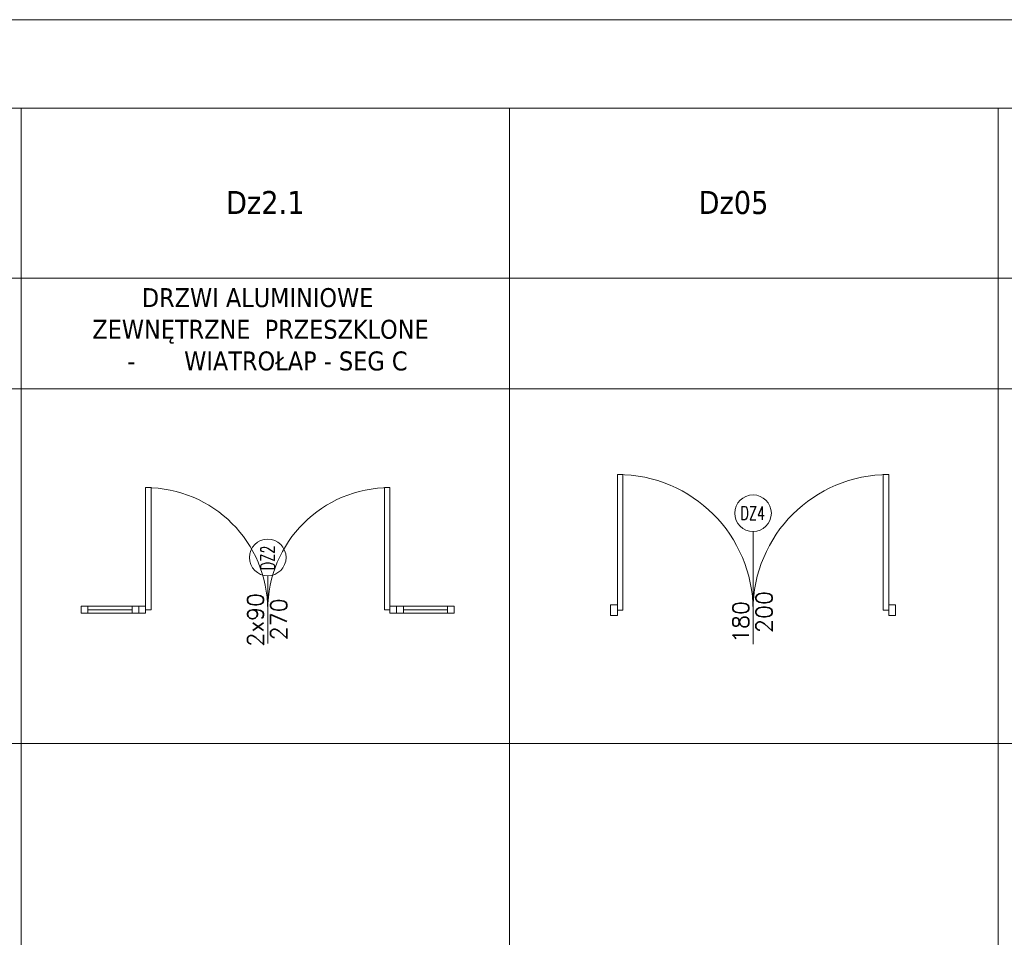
# Model space of a CAD drawing. Header units: millimetres. Extents: x 23192 to 149900, y -396339 to -79279.
# Tile 34 of 136: x 68745 to 69471, y -214538 to -213862. Entities that reach past the tile are written whole.
import ezdxf

# ---------------------------------------------------------------- set-up
doc = ezdxf.new("R2010")
doc.units = ezdxf.units.MM
for name, color, linetype, lineweight in [('0_LEGENDA', 7, 'Continuous', 13), ('Istn-drzwi', 1, 'Continuous', 13), ('Istn-okna', 6, 'Continuous', 13), ('PROJ Opis_drzwi', 9, 'Continuous', 15)]:
    doc.layers.add(name, color=color, linetype=linetype, lineweight=lineweight)
doc.styles.add('ARCHETYP', font='romans.shx', dxfattribs={"height": 15})
doc.styles.add('ARIAL', font='tahoma.ttf')

msp = doc.modelspace()

# ---------------------------------------------------------------- linework, layer by layer
at = {"layer": '0_LEGENDA', "linetype": 'ByBlock', "ltscale": 5}
for p, q in [((68745.94, -215125.05), (68745.94, -213926.894)), ((69105.94, -215125.05), (69105.94, -213926.894)), ((69466.044, -215124.998), (69466.044, -213926.842)), ((67259.041, -214052.115), (70545.67, -214052.1)), ((67259.041, -214133.771), (70545.673, -214133.755)), ((67259.041, -214395.148), (70545.684, -214395.133))]:
    msp.add_line(p, q, dxfattribs=at)
at = {"layer": '0_LEGENDA'}
for points in [[(70567.266, -216539.999), (67243.902, -216540.05), (67244.041, -213861.894), (70567.161, -213861.726)], [(70545.775, -216524.984), (67259.294, -216525.05), (67259.041, -213926.894), (70545.664, -213926.879)]]:
    msp.add_lwpolyline(points, dxfattribs=at)
at = {"layer": 'Istn-drzwi'}
for points in [[(69189.447, -214196.918), (69189.447, -214296.918), (69185.447, -214296.918), (69185.447, -214196.918)], [(69381.447, -214196.918), (69381.447, -214296.918), (69385.447, -214296.918), (69385.447, -214196.918)], [(69185.447, -214292.918), (69180.447, -214292.918), (69180.447, -214300.918), (69185.447, -214300.918)], [(69385.447, -214292.918), (69390.447, -214292.918), (69390.447, -214300.918), (69385.447, -214300.918)]]:
    msp.add_lwpolyline(points, close=True, dxfattribs=at)
msp.add_lwpolyline([(69285.447, -214238.963), (69285.447, -214321.918)], dxfattribs=at)
for centre, start, end in [((69185.447, -214296.918), 0, 90), ((69385.447, -214296.918), 90, 180)]:
    msp.add_arc(centre, 100, start, end, dxfattribs=at)
at = {"layer": 'Istn-okna'}
for points in [[(68841.774, -214206.574), (68841.774, -214296.574), (68837.774, -214296.574), (68837.774, -214206.574)], [(69013.774, -214206.574), (69013.774, -214296.574), (69017.774, -214296.574), (69017.774, -214206.574)], [(68795.274, -214299.074), (68795.274, -214294.074), (68790.274, -214294.074), (68790.274, -214299.074)], [(68832.774, -214299.074), (68832.774, -214294.074), (68827.774, -214294.074), (68827.774, -214299.074)], [(68837.774, -214294.074), (68832.774, -214294.074), (68832.774, -214299.074), (68837.774, -214299.074)], [(69017.774, -214294.074), (69022.774, -214294.074), (69022.774, -214299.074), (69017.774, -214299.074)], [(69027.774, -214299.074), (69027.774, -214294.074), (69022.774, -214294.074), (69022.774, -214299.074)], [(69065.274, -214299.074), (69065.274, -214294.074), (69060.274, -214294.074), (69060.274, -214299.074)]]:
    msp.add_lwpolyline(points, close=True, dxfattribs=at)
for points in [[(68795.274, -214294.074), (68827.774, -214294.074)], [(69027.774, -214294.074), (69060.274, -214294.074)], [(68795.274, -214296.574), (68827.774, -214296.574)], [(68795.274, -214299.074), (68827.774, -214299.074)], [(69027.774, -214296.574), (69060.274, -214296.574)], [(69027.774, -214299.074), (69060.274, -214299.074)]]:
    msp.add_lwpolyline(points, dxfattribs=at)
for centre, start, end in [((68837.774, -214296.574), 0, 90), ((69017.774, -214296.574), 90, 180)]:
    msp.add_arc(centre, 90, start, end, dxfattribs=at)
at = {"layer": 'PROJ Opis_drzwi'}
msp.add_lwpolyline([(68927.774, -214271.574), (68927.774, -214321.574)], dxfattribs=at)
for centre in [(69285.447, -214225.463), (68927.774, -214258.074)]:
    msp.add_circle(centre, 13.5, dxfattribs=at)

# ---------------------------------------------------------------- texts
at = {"layer": '0_LEGENDA', "linetype": 'ByBlock', "ltscale": 5, "attachment_point": 1, "style": 'ARIAL'}
for s, insert, char_height, width in [('\\pxqc;Dz2.1', (68745.94, -213987.973), 17, 360), ('Dz05', (69245.288, -213987.922), 17, 360), ('\\pi89.05171;DRZWI ALUMINIOWE \\P\\pi52.57085;ZEWNĘTRZNE  PRZESZKLONE\\P\\pi84.53862,l56,t182.53862;-^ISEG C', (68385.94, -214059.553), 14, 360), ('\\pi89.05171;DRZWI ALUMINIOWE \\P\\pi52.57085;ZEWNĘTRZNE  PRZESZKLONE\\P\\pi22.26259,l56,t120.26259;-^IWIATROŁAP - SEG C', (68745.94, -214059.553), 14, 360), ('\\pi25.93889;DRZWI ALUMINIOWE ZEWNĘTRZNE\\P\\pi80.26058;PRZESZKLONE  - SEG A', (67665.94, -214080.494), 14, 360), ('\\pi23.94423;DRZWI ALUMINIOWE ZEWNĘTRZNE\\P\\pi90.07049;WIATROŁAP - SEG A', (68025.94, -214082.736), 14, 356.01069)]:
    msp.add_mtext(s, dxfattribs=dict(at, insert=insert, char_height=char_height, width=width))
at = {"layer": 'Istn-drzwi', "color": 8, "style": 'ARCHETYP'}
for s, p in [('200', (69299.594, -214313.722)), ('180', (69282.447, -214321.067))]:
    msp.add_text(s, height=12, rotation=90, dxfattribs=at).set_placement(p)
at = {"layer": 'Istn-okna', "color": 8, "style": 'ARCHETYP'}
for s, p in [('2x90', (68924.774, -214323.801)), ('270', (68941.921, -214319.128))]:
    msp.add_text(s, height=12, rotation=90, dxfattribs=at).set_placement(p)
at = {"layer": 'PROJ Opis_drzwi', "style": 'ARCHETYP', "width": 0.7}
msp.add_text('DZ4', height=10, dxfattribs=at).set_placement((69276.029, -214230.384))
msp.add_text('DZ2', height=10, rotation=90, dxfattribs=at).set_placement((68932.695, -214267.492))

doc.saveas('drawing.dxf')
